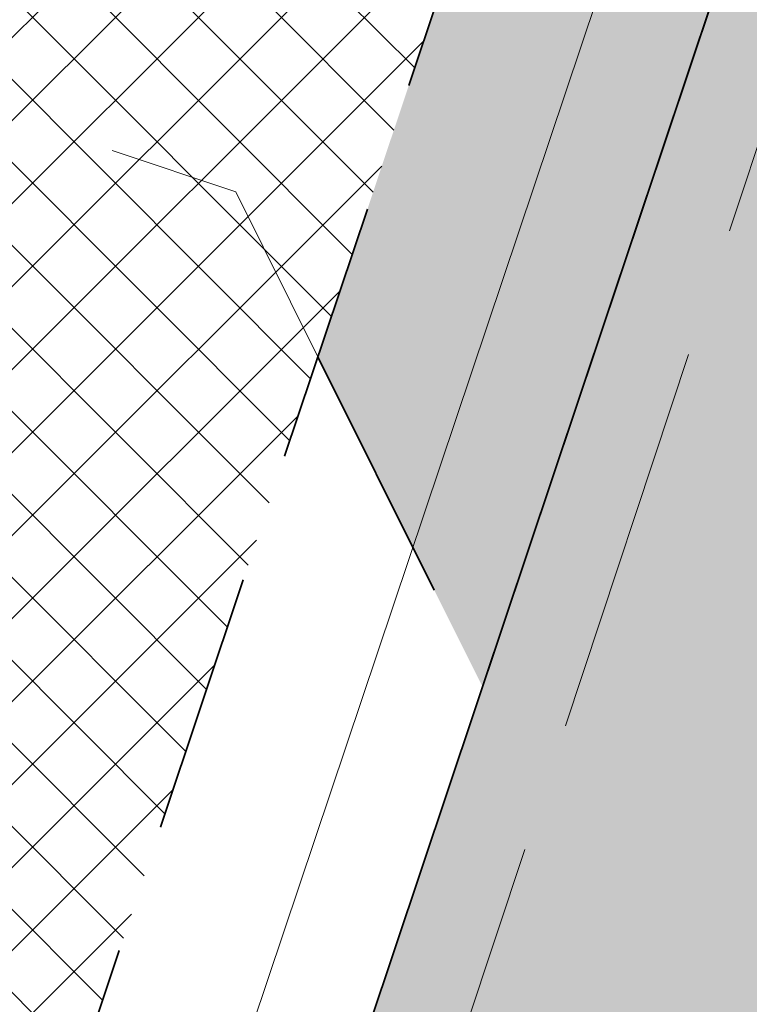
# Model space of a CAD drawing. Header units: metres. Extents: x 6599594 to 6600699, y 5687867 to 5691114.
# Tile 223 of 256: x 6599972.77 to 6599975.57, y 5688937.47 to 5688941.25. Entities that reach past the tile are written whole.
import ezdxf

# ---------------------------------------------------------------- set-up
doc = ezdxf.new("R2010")
doc.units = ezdxf.units.M
doc.header["$MEASUREMENT"] = 0
for name, pattern in [('1', [0]), ('BUG', [1.5, 1, -0.5]), ('L_0_06', [2, 1.5, -0.5])]:
    doc.linetypes.add(name, pattern=pattern)
for name, color, linetype, lineweight in [('_kolor chodnik', 50, '1', 5), ('_kolor jezdnia', 4, '1', 0), ('_kolor pobocze', 211, '1', 5), ('_kolor zjazdy kostka', 7, '1', 5), ('_kolor ścieżka @ 1', 10, '1', 0), ('_kraweznik', 7, 'CONTINUOUS', 35), ('_kraweznik niski', 150, 'CONTINUOUS', 35), ('_linie', 7, 'BUG', 5), ('_obrzeze', 10, 'BUG', 35), ('OT_Komunikacja', 7, 'CONTINUOUS', 0)]:
    doc.layers.add(name, color=color, linetype=linetype, lineweight=lineweight)
pattern_1 = [(45, (0, 0), (-0.1414213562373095, 0.1414213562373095), []), (135, (0, 0), (-0.1414213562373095, -0.1414213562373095), [])]

msp = doc.modelspace()

# ---------------------------------------------------------------- hatches: boundary and pattern name
at = {"layer": '_kolor chodnik'}
h = msp.add_hatch(dxfattribs=at)
h.set_pattern_fill('ANSI37', color=256, scale=1.6)
h.set_pattern_definition(pattern_1)
h.paths.add_polyline_path([(6599849.938171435, 5688542.085872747), (6599852.232147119, 5688548.938742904), (6599853.573135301, 5688548.489851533), (6599853.827082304, 5688549.248475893), (6599851.793849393, 5688549.929093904), (6599849.895278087, 5688548.982823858), (6599847.823506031, 5688542.793750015)])
edge = h.paths.add_edge_path()
edge.add_line((6600018.106075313, 5689087.454911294), (6600022.42781917, 5689091.229234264))
edge.add_line((6600022.42781917, 5689091.229234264), (6600020.233254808, 5689093.742094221))
edge.add_line((6600020.233254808, 5689093.742094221), (6600017.159471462, 5689091.057656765))
edge.add_arc((6600023.275194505, 5689085.385140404), 8.34143334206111, 137.1531558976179, 148.8016577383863)
edge.add_line((6600016.140105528, 5689089.706021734), (6600018.106075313, 5689087.454911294))
h.paths.add_polyline_path([(6600038.501784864, 5689187.59229436), (6600037.906968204, 5689187.700586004), (6600037.638296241, 5689186.224843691), (6600038.240083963, 5689186.115282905)])
h.paths.add_polyline_path([(6600069.098302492, 5689360.276020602), (6600068.321239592, 5689360.413462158), (6600068.064048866, 5689358.936495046), (6600068.836639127, 5689358.799546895)])
h.paths.add_polyline_path([(6600082.393785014, 5689362.950258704), (6600082.941124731, 5689366.103121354), (6600081.481377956, 5689366.361351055), (6600080.923159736, 5689363.210828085)])
h.paths.add_polyline_path([(6600074.022236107, 5689388.065861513), (6600072.983907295, 5689388.249860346), (6600072.723374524, 5689386.772538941), (6600073.760538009, 5689386.588865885)])
h.paths.add_polyline_path([(6600105.602402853, 5689486.45426531), (6600106.738797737, 5689489.760539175), (6600105.28818975, 5689490.281952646), (6600104.132785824, 5689486.965912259)])
h.paths.add_polyline_path([(6600132.519778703, 5689678.737346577), (6600131.636986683, 5689678.922259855), (6600131.330470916, 5689677.453953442), (6600132.212256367, 5689677.269208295)])
h.paths.add_polyline_path([(6600156.649397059, 5689798.7449027), (6600156.48800471, 5689797.95886096), (6600157.450195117, 5689797.757316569), (6600157.615023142, 5689798.542205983)])
h.paths.add_polyline_path([(6600189.055358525, 5689948.643107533), (6600187.902868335, 5689948.884512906), (6600187.600024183, 5689947.417400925), (6600188.748131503, 5689947.176379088)])
edge = h.paths.add_edge_path()
edge.add_line((6600204.459383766, 5690032.969035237), (6600204.153258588, 5690031.227801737))
edge.add_arc((6600202.328347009, 5690027.299936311), 4.331100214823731, 41.853001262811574, 65.08011546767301, ccw=False)
edge.add_arc((6600032.903931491, 5690051.979071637), 174.020003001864, 352.8070218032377, 353.495463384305)
edge.add_arc((6600202.372679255, 5690027.343587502), 5.999999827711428, 55.12102442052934, 69.64815978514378)
edge = h.paths.add_edge_path()
edge.add_line((6600205.046027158, 5690040.265402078), (6600204.972740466, 5690038.483452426))
edge.add_arc((6600203.986269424, 5690044.401803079), 5.999999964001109, 279.4630688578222, 294.9140560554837)
edge.add_line((6600206.513819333, 5690038.960158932), (6600206.607027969, 5690041.030672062))
edge.add_arc((6600203.986269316, 5690044.401803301), 4.270000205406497, 284.3702444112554, 307.86193139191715, ccw=False)
edge = h.paths.add_edge_path()
edge.add_arc((6600203.547470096, 5690044.558759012), 6.446878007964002, 324.43500910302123, 356.20133685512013, ccw=False)
edge.add_arc((6600203.986269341, 5690044.401803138), 6.000000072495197, 323.2169970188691, 357.4193489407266)
h.paths.add_polyline_path([(6600208.910055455, 5690121.713696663), (6600208.146285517, 5690121.748120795), (6600207.125602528, 5690121.794124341), (6600209.971605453, 5690121.665851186)])
edge = h.paths.add_edge_path()
edge.add_line((6600238.769818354, 5690481.648294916), (6600240.338176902, 5690490.87374652))
edge.add_line((6600240.338176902, 5690490.87374652), (6600241.251295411, 5690510.829461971))
edge.add_line((6600241.251295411, 5690510.829461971), (6600239.524022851, 5690510.928942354))
edge.add_line((6600239.524022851, 5690510.928942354), (6600238.633343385, 5690491.167757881))
edge.add_line((6600238.633343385, 5690491.167757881), (6600234.579716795, 5690467.661262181))
edge.add_line((6600234.579716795, 5690467.661262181), (6600234.449796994, 5690464.966873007))
edge.add_arc((6600242.443669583, 5690464.607462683), 8.001948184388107, 177.4256737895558, 268.2543056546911)
edge.add_line((6600242.199903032, 5690456.609228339), (6600242.216657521, 5690457.359274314))
edge.add_line((6600242.216657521, 5690457.359274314), (6600242.305257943, 5690458.836738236))
edge.add_arc((6600242.444504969, 5690464.607952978), 5.772894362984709, 177.0298084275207, 268.6178439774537, ccw=False)
edge.add_line((6600236.679365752, 5690464.907083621), (6600236.951876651, 5690470.95443634))
edge.add_line((6600236.951876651, 5690470.95443634), (6600238.15078669, 5690478.210832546))
edge.add_line((6600238.15078669, 5690478.210832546), (6600238.769818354, 5690481.648294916))
h.paths.add_polyline_path([(6600238.769818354, 5690481.648294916), (6600238.15078669, 5690478.210832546), (6600239.670056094, 5690477.930590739), (6600240.266710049, 5690481.376366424)])
edge = h.paths.add_edge_path()
edge.add_line((6600223.366500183, 5690460.339976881), (6600223.278629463, 5690457.997544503))
edge.add_arc((6600220.967166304, 5690465.656339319), 7.999999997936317, 286.7940807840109, 300.2738222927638)
edge.add_line((6600225.000231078, 5690458.747331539), (6600225.240084, 5690461.623695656))
edge.add_arc((6600221.105749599, 5690465.648640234), 5.76999998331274, 293.06724424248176, 315.7681070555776, ccw=False)
edge = h.paths.add_edge_path()
edge.add_arc((6600220.025145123, 5690444.676291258), 5.770000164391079, 37.996647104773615, 59.94382588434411, ccw=False)
edge.add_line((6600224.572175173, 5690448.22839199), (6600224.817793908, 5690451.081798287))
edge.add_arc((6600220.025145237, 5690444.676291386), 7.999999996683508, 53.19588653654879, 68.15166733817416)
edge.add_line((6600223.00235276, 5690452.101669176), (6600222.91504296, 5690449.670427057))
edge = h.paths.add_edge_path()
edge.add_arc((6600221.105749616, 5690465.648640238), 7.999999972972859, 328.0222308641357, 357.0132597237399)
edge.add_line((6600229.094882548, 5690465.23180147), (6600229.218816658, 5690467.593604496))
edge.add_line((6600229.218816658, 5690467.593604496), (6600228.218919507, 5690467.645774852))
edge.add_line((6600228.218919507, 5690467.645774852), (6600227.891778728, 5690461.411918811))
h.paths.add_polyline_path([(6600200.980142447, 5690012.236744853), (6600202.317278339, 5690011.956662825), (6600202.522293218, 5690012.935421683), (6600201.182321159, 5690013.216097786)])
h.paths.add_polyline_path([(6600196.457878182, 5689983.98337835), (6600195.202332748, 5689984.246370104), (6600194.899091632, 5689982.777335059), (6600196.150355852, 5689982.515240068)])
edge = h.paths.add_edge_path()
edge.add_line((6600112.305909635, 5689517.991018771), (6600112.691041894, 5689519.807934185))
edge.add_line((6600112.691041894, 5689519.807934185), (6600113.245521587, 5689522.423769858))
edge.add_line((6600113.245521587, 5689522.423769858), (6600111.553124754, 5689522.782507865))
edge.add_line((6600111.553124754, 5689522.782507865), (6600107.405864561, 5689503.21722655))
edge.add_line((6600107.405864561, 5689503.21722655), (6600099.494506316, 5689480.361667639))
edge.add_line((6600099.494506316, 5689480.361667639), (6600099.182814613, 5689478.891218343))
edge.add_arc((6600107.008997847, 5689477.232359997), 8.000059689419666, 168.0325629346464, 257.7529108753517)
edge.add_line((6600105.311960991, 5689469.414366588), (6600105.784990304, 5689471.593619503))
edge.add_arc((6600107.008927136, 5689477.232314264), 5.769999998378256, 168.0321375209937, 257.7533362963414, ccw=False)
edge.add_line((6600101.364343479, 5689478.42879883), (6600101.647245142, 5689479.76342708))
edge.add_line((6600101.647245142, 5689479.76342708), (6600104.132785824, 5689486.965912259))
edge.add_line((6600104.132785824, 5689486.965912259), (6600105.28818975, 5689490.281952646))
edge.add_line((6600105.28818975, 5689490.281952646), (6600108.240043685, 5689498.809726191))
edge.add_line((6600108.240043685, 5689498.809726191), (6600112.305909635, 5689517.991018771))
h.paths.add_polyline_path([(6600136.009573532, 5689645.499114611), (6600138.333647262, 5689645.012304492), (6600138.661671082, 5689646.578318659), (6600134.869459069, 5689647.372651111)])
at = {"layer": '_kolor jezdnia'}
h = msp.add_hatch(dxfattribs=at)
h.set_pattern_fill('ANSI37', color=4, scale=3.5)
h.set_pattern_definition([(45, (0, 0), (-0.3093592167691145, 0.3093592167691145), []), (135, (0, 0), (-0.3093592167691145, -0.3093592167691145), [])])
edge = h.paths.add_edge_path()
edge.add_line((6599833.066047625, 5688539.933393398), (6599850.649511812, 5688527.983462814))
edge.add_arc((6599857.337592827, 5688536.653968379), 10.95025544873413, 169.5012687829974, 232.3548431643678, ccw=False)
edge.add_arc((6599858.085851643, 5688536.618142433), 11.69295282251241, 162.2507788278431, 169.9967502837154, ccw=False)
edge.add_line((6599846.949484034, 5688540.182754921), (6599847.823506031, 5688542.793750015))
edge.add_line((6599847.823506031, 5688542.793750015), (6599849.895278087, 5688548.982823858))
edge.add_line((6599849.895278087, 5688548.982823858), (6599852.434748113, 5688556.56906746))
edge.add_line((6599852.434748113, 5688556.56906746), (6599928.48625871, 5688783.760284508))
edge.add_line((6599928.48625871, 5688783.760284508), (6599931.025728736, 5688791.34652811))
edge.add_line((6599931.025728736, 5688791.34652811), (6599996.657773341, 5688987.411326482))
edge.add_line((6599996.657773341, 5688987.411326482), (6599999.197243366, 5688994.997570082))
edge.add_line((6599999.197243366, 5688994.997570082), (6600021.930100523, 5689062.908193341))
edge.add_line((6600021.930100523, 5689062.908193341), (6600017.620224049, 5689067.371531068))
edge.add_line((6600017.620224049, 5689067.371531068), (6600016.714558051, 5689064.654078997))
edge.add_line((6600016.714558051, 5689064.654078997), (6600012.423620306, 5689051.835617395))
edge.add_line((6600012.423620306, 5689051.835617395), (6600009.884150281, 5689044.249373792))
edge.add_line((6600009.884150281, 5689044.249373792), (6599977.53516164, 5688947.612159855))
edge.add_line((6599977.53516164, 5688947.612159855), (6599974.995691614, 5688940.025916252))
edge.add_line((6599974.995691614, 5688940.025916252), (6599942.096912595, 5688841.746295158))
edge.add_line((6599942.096912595, 5688841.746295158), (6599939.557442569, 5688834.160051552))
edge.add_line((6599939.557442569, 5688834.160051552), (6599882.679288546, 5688664.246042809))
edge.add_line((6599882.679288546, 5688664.246042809), (6599880.139818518, 5688656.659799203))
edge.add_line((6599880.139818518, 5688656.659799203), (6599852.46454386, 5688573.984527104))
edge.add_line((6599852.46454386, 5688573.984527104), (6599842.470137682, 5688544.127903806))
edge.add_arc((6599835.706422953, 5688546.652910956), 7.219660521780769, 248.5480913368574, 339.52856074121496, ccw=False)
h.paths.add_polyline_path([(6600044.653202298, 5689172.271628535), (6600046.276244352, 5689181.431901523), (6600047.759199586, 5689189.801539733), (6600051.0603021, 5689208.432603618), (6600052.368792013, 5689215.817578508), (6600054.808584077, 5689229.587499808), (6600056.11707399, 5689236.972474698), (6600057.346666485, 5689243.912161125), (6600058.655146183, 5689251.297078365), (6600058.831439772, 5689252.292060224), (6600060.098987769, 5689259.445963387), (6600060.139929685, 5689259.677035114), (6600061.407468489, 5689266.830886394), (6600072.329030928, 5689328.470998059), (6600073.637511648, 5689335.855921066), (6600077.337304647, 5689356.73715072), (6600078.820259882, 5689365.106788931), (6600081.142794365, 5689378.214921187), (6600082.538516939, 5689386.092227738), (6600095.187867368, 5689457.483787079), (6600091.082877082, 5689465.8405575), (6600089.043088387, 5689454.328211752), (6600087.870641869, 5689447.711051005), (6600087.560133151, 5689445.958573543), (6600086.562151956, 5689440.326076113), (6600082.433200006, 5689417.022719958), (6600080.95024477, 5689408.65308175), (6600077.202698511, 5689387.502337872), (6600075.719743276, 5689379.132699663), (6600073.469199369, 5689366.430874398), (6600071.986244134, 5689358.061236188), (6600069.98686466, 5689346.776955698), (6600068.591142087, 5689338.899649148), (6600065.559290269, 5689321.78820693), (6600064.163567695, 5689313.910900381), (6600059.719426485, 5689288.828650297), (6600058.323703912, 5689280.951343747), (6600057.563846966, 5689276.662793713), (6600056.168124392, 5689268.785487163), (6600054.804920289, 5689261.091711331), (6600053.409197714, 5689253.21440478), (6600053.264817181, 5689252.399536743), (6600051.869094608, 5689244.522230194), (6600051.183555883, 5689240.653124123), (6600049.787833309, 5689232.775817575), (6600046.593849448, 5689214.749319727), (6600045.198126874, 5689206.872013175), (6600044.41754409, 5689202.466488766), (6600042.934588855, 5689194.096850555), (6600036.429952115, 5689157.38538759), (6600034.946996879, 5689149.01574938), (6600030.579776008, 5689124.367629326), (6600027.529365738, 5689107.151445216), (6600024.895072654, 5689094.014582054), (6600030.583685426, 5689094.264316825), (6600032.945013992, 5689106.191885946), (6600043.170247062, 5689163.901990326)])
edge = h.paths.add_edge_path()
edge.add_line((6600111.106812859, 5689535.144351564), (6600111.256844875, 5689535.85214863))
edge.add_line((6600111.256844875, 5689535.85214863), (6600112.915748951, 5689543.678261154))
edge.add_line((6600112.915748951, 5689543.678261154), (6600117.304772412, 5689564.384094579))
edge.add_line((6600117.304772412, 5689564.384094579), (6600119.067357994, 5689572.699339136))
edge.add_line((6600119.067357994, 5689572.699339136), (6600120.087667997, 5689577.512794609))
edge.add_line((6600120.087667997, 5689577.512794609), (6600121.642890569, 5689584.849775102))
edge.add_line((6600121.642890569, 5689584.849775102), (6600128.436769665, 5689616.900852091))
edge.add_line((6600128.436769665, 5689616.900852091), (6600129.991992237, 5689624.237832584))
edge.add_line((6600129.991992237, 5689624.237832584), (6600132.660554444, 5689636.827148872))
edge.add_line((6600132.660554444, 5689636.827148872), (6600133.208838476, 5689639.444704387))
edge.add_line((6600133.208838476, 5689639.444704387), (6600134.848957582, 5689647.274775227))
edge.add_line((6600134.848957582, 5689647.274775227), (6600138.97649476, 5689666.979995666))
edge.add_line((6600138.97649476, 5689666.979995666), (6600140.51410642, 5689674.320687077))
edge.add_line((6600140.51410642, 5689674.320687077), (6600145.209128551, 5689696.735129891))
edge.add_line((6600145.209128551, 5689696.735129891), (6600146.746740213, 5689704.075821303))
edge.add_line((6600146.746740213, 5689704.075821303), (6600151.462308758, 5689726.588354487))
edge.add_line((6600151.462308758, 5689726.588354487), (6600152.999920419, 5689733.929045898))
edge.add_line((6600152.999920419, 5689733.929045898), (6600155.244070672, 5689744.642813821))
edge.add_line((6600155.244070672, 5689744.642813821), (6600156.781682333, 5689751.983505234))
edge.add_line((6600156.781682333, 5689751.983505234), (6600161.635515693, 5689775.156126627))
edge.add_line((6600161.635515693, 5689775.156126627), (6600163.378142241, 5689783.475576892))
edge.add_line((6600163.378142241, 5689783.475576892), (6600163.850769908, 5689785.731942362))
edge.add_line((6600163.850769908, 5689785.731942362), (6600167.028500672, 5689800.902704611))
edge.add_line((6600167.028500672, 5689800.902704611), (6600179.49088801, 5689860.399222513))
edge.add_line((6600179.49088801, 5689860.399222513), (6600181.233514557, 5689868.718672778))
edge.add_line((6600181.233514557, 5689868.718672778), (6600181.84713393, 5689871.648144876))
edge.add_line((6600181.84713393, 5689871.648144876), (6600183.384745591, 5689878.988836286))
edge.add_line((6600183.384745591, 5689878.988836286), (6600184.935818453, 5689886.393792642))
edge.add_line((6600184.935818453, 5689886.393792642), (6600186.575937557, 5689894.223863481))
edge.add_line((6600186.575937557, 5689894.223863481), (6600194.05133812, 5689929.912074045))
edge.add_line((6600194.05133812, 5689929.912074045), (6600195.691457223, 5689937.742144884))
edge.add_line((6600195.691457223, 5689937.742144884), (6600202.915799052, 5689972.231779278))
edge.add_line((6600202.915799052, 5689972.231779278), (6600204.555918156, 5689980.061850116))
edge.add_line((6600204.555918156, 5689980.061850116), (6600206.062781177, 5689987.255744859))
edge.add_line((6600206.062781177, 5689987.255744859), (6600207.702900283, 5689995.085815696))
edge.add_line((6600207.702900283, 5689995.085815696), (6600210.232559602, 5690007.162628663))
edge.add_line((6600210.232559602, 5690007.162628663), (6600211.694938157, 5690014.144150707))
edge.add_arc((6600028.177652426, 5690052.584442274), 187.5000004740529, 348.1696294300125, 357.4195276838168)
edge.add_line((6600215.487522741, 5690044.142720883), (6600208.310270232, 5690026.480446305))
edge.add_arc((6600032.903933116, 5690051.97907145), 177.2500013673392, 348.1696294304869, 351.7289130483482, ccw=False)
edge.add_line((6600206.38894146, 5690015.640182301), (6600205.966941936, 5690013.625519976))
edge.add_line((6600205.966941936, 5690013.625519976), (6600204.326822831, 5690005.795449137))
edge.add_line((6600204.326822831, 5690005.795449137), (6600197.076961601, 5689971.183982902))
edge.add_line((6600197.076961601, 5689971.183982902), (6600195.334335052, 5689962.864532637))
edge.add_line((6600195.334335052, 5689962.864532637), (6600193.44722506, 5689953.855305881))
edge.add_line((6600193.44722506, 5689953.855305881), (6600191.909227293, 5689946.512771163))
edge.add_line((6600191.909227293, 5689946.512771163), (6600185.496844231, 5689915.899498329))
edge.add_line((6600185.496844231, 5689915.899498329), (6600183.856521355, 5689908.068454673))
edge.add_line((6600183.856521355, 5689908.068454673), (6600182.066605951, 5689899.523243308))
edge.add_line((6600182.066605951, 5689899.523243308), (6600180.32407057, 5689891.204228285))
edge.add_line((6600180.32407057, 5689891.204228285), (6600174.320344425, 5689862.541919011))
edge.add_line((6600174.320344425, 5689862.541919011), (6600172.577809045, 5689854.222903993))
edge.add_line((6600172.577809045, 5689854.222903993), (6600163.663810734, 5689811.666703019))
edge.add_line((6600163.663810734, 5689811.666703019), (6600162.023782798, 5689803.837067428))
edge.add_line((6600162.023782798, 5689803.837067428), (6600160.924220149, 5689798.587659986))
edge.add_line((6600160.924220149, 5689798.587659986), (6600159.279208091, 5689790.734229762))
edge.add_line((6600159.279208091, 5689790.734229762), (6600157.107250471, 5689780.365115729))
edge.add_line((6600157.107250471, 5689780.365115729), (6600155.462238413, 5689772.511685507))
edge.add_line((6600155.462238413, 5689772.511685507), (6600153.380318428, 5689762.572418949))
edge.add_line((6600153.380318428, 5689762.572418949), (6600151.735124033, 5689754.718118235))
edge.add_line((6600151.735124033, 5689754.718118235), (6600148.586504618, 5689739.686336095))
edge.add_line((6600148.586504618, 5689739.686336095), (6600146.885007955, 5689731.563243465))
edge.add_line((6600146.885007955, 5689731.563243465), (6600141.75088822, 5689707.052510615))
edge.add_line((6600141.75088822, 5689707.052510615), (6600140.110896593, 5689699.223048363))
edge.add_line((6600140.110896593, 5689699.223048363), (6600133.483561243, 5689667.583574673))
edge.add_line((6600133.483561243, 5689667.583574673), (6600131.860394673, 5689659.834436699))
edge.add_line((6600131.860394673, 5689659.834436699), (6600131.740984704, 5689659.26436315))
edge.add_line((6600131.740984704, 5689659.26436315), (6600130.117814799, 5689651.515209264))
edge.add_line((6600130.117814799, 5689651.515209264), (6600127.27873359, 5689637.961189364))
edge.add_line((6600127.27873359, 5689637.961189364), (6600126.924568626, 5689636.290366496))
edge.add_line((6600126.924568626, 5689636.290366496), (6600125.166244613, 5689627.995226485))
edge.add_line((6600125.166244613, 5689627.995226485), (6600118.009503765, 5689594.232298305))
edge.add_line((6600118.009503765, 5689594.232298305), (6600116.25117975, 5689585.937158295))
edge.add_line((6600116.25117975, 5689585.937158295), (6600113.665314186, 5689573.737975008))
edge.add_line((6600113.665314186, 5689573.737975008), (6600111.898534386, 5689565.402943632))
edge.add_line((6600111.898534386, 5689565.402943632), (6600104.889982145, 5689532.339115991))
edge.add_line((6600104.889982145, 5689532.339115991), (6600103.22663594, 5689524.492047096))
edge.add_line((6600103.22663594, 5689524.492047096), (6600096.623876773, 5689493.342605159))
edge.add_line((6600096.623876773, 5689493.342605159), (6600094.968986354, 5689485.535427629))
edge.add_line((6600094.968986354, 5689485.535427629), (6600094.300101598, 5689482.379870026))
edge.add_line((6600094.300101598, 5689482.379870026), (6600099.182814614, 5689478.891218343))
edge.add_line((6600099.182814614, 5689478.891218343), (6600099.494506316, 5689480.361667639))
edge.add_line((6600099.494506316, 5689480.361667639), (6600111.106812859, 5689535.144351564))
edge = h.paths.add_edge_path()
edge.add_arc((6600239.213891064, 5690851.400367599), 10.00000000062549, -2.8342403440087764, 76.13703556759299, ccw=False)
edge.add_line((6600249.201658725, 5690850.905901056), (6600249.082723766, 5690848.503524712))
edge.add_line((6600249.082723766, 5690848.503524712), (6600247.016487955, 5690806.767468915))
edge.add_line((6600247.016487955, 5690806.767468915), (6600246.092398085, 5690789.152178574))
edge.add_line((6600246.092398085, 5690789.152178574), (6600233.768116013, 5690572.015170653))
edge.add_line((6600233.768116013, 5690572.015170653), (6600228.959056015, 5690465.296202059))
edge.add_line((6600228.959056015, 5690465.296202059), (6600234.588724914, 5690465.017134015))
edge.add_line((6600234.588724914, 5690465.017134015), (6600239.262540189, 5690571.767576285))
edge.add_line((6600239.262540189, 5690571.767576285), (6600252.50503885, 5690806.400146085))
edge.add_line((6600252.50503885, 5690806.400146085), (6600254.569211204, 5690848.094521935))
edge.add_arc((6600262.559425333, 5690847.6989487), 7.999999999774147, 76.13703557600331, 177.1657596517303, ccw=False)
edge.add_line((6600264.476229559, 5690855.465921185), (6600241.609896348, 5690861.109083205))
edge = h.paths.add_edge_path()
edge.add_line((6600250.031475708, 5690451.625307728), (6600250.231741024, 5690455.772579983))
edge.add_line((6600250.231741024, 5690455.772579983), (6600246.257763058, 5690456.417303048))
edge.add_line((6600246.257763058, 5690456.417303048), (6600242.171761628, 5690456.61060902))
edge.add_arc((6600242.563100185, 5690464.586983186), 7.985968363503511, 176.9123644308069, 267.1911945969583, ccw=False)
edge.add_line((6600234.588724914, 5690465.017134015), (6600228.959056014, 5690465.296202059))
edge.add_arc((6600220.965133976, 5690465.657286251), 8.002072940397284, 267.8289300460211, 357.413716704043, ccw=False)
edge.add_line((6600220.661989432, 5690457.660957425), (6600212.406915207, 5690458.119572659))
edge.add_line((6600212.406915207, 5690458.119572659), (6600208.431872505, 5690457.817501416))
edge.add_line((6600208.431872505, 5690457.817501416), (6600208.233912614, 5690454.548331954))
edge.add_line((6600208.233912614, 5690454.548331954), (6600212.129565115, 5690453.127270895))
edge.add_line((6600212.129565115, 5690453.127270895), (6600218.640548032, 5690452.76554962))
edge.add_line((6600218.640548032, 5690452.76554962), (6600216.486747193, 5690452.885205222))
edge.add_line((6600216.486747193, 5690452.885205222), (6600220.468905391, 5690452.663974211))
edge.add_arc((6600220.025145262, 5690444.676291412), 7.99999997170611, -0.3386579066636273, 86.8201700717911, ccw=False)
edge.add_line((6600228.025005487, 5690444.629006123), (6600227.803602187, 5690439.649256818))
edge.add_line((6600227.803602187, 5690439.649256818), (6600226.885525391, 5690435.936828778))
edge.add_line((6600226.885525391, 5690435.936828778), (6600225.534849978, 5690405.967249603))
edge.add_line((6600225.534849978, 5690405.967249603), (6600226.115199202, 5690402.187514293))
edge.add_line((6600226.115199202, 5690402.187514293), (6600213.445139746, 5690121.008786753))
edge.add_line((6600213.445139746, 5690121.008786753), (6600213.352800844, 5690118.960058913))
edge.add_line((6600213.352800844, 5690118.960058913), (6600209.980184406, 5690044.131649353))
edge.add_arc((6600203.98626942, 5690044.401803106), 5.999999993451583, 257.4162346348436, 357.41934921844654, ccw=False)
edge.add_line((6600202.679069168, 5690038.545931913), (6600201.589735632, 5690033.666039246))
edge.add_line((6600201.589735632, 5690033.666039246), (6600203.67987942, 5690033.199458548))
edge.add_arc((6600202.372679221, 5690027.343587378), 5.999999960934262, -8.27108729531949, 77.41623506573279, ccw=False)
edge.add_line((6600208.310270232, 5690026.480446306), (6600215.487522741, 5690044.142720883))
edge.add_line((6600215.487522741, 5690044.142720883), (6600216.199687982, 5690059.9446614))
edge.add_line((6600216.199687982, 5690059.9446614), (6600216.537356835, 5690067.437056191))
edge.add_line((6600216.537356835, 5690067.437056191), (6600223.893528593, 5690230.66011469))
edge.add_line((6600223.893528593, 5690230.66011469), (6600224.231197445, 5690238.152509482))
edge.add_line((6600224.231197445, 5690238.152509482), (6600233.507835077, 5690443.987992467))
edge.add_arc((6600241.499722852, 5690443.627812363), 7.999999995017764, 87.29208981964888, 177.4195277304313, ccw=False)
edge.add_line((6600241.877677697, 5690451.618879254), (6600246.021541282, 5690451.422886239))
edge.add_line((6600246.021541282, 5690451.422886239), (6600246.427694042, 5690451.44338883))
edge.add_line((6600246.427694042, 5690451.44338883), (6600246.79397003, 5690451.461878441))
edge.add_line((6600246.79397003, 5690451.461878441), (6600250.031475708, 5690451.625307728))
edge = h.paths.add_edge_path()
edge.add_line((6600007.33756506, 5689086.20374581), (6600006.980466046, 5689080.740822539))
edge.add_line((6600006.980466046, 5689080.740822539), (6600007.229745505, 5689080.720859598))
edge.add_line((6600007.229745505, 5689080.720859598), (6600008.093335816, 5689080.601653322))
edge.add_line((6600008.093335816, 5689080.601653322), (6600008.702681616, 5689080.53831051))
edge.add_arc((6600008.140193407, 5689070.554142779), 9.999999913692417, -18.557800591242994, 86.77547804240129, ccw=False)
edge.add_line((6600017.620224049, 5689067.371531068), (6600021.930100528, 5689062.908193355))
edge.add_arc((6599734.83819726, 5689159.011261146), 302.7499967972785, 341.4922000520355, 343.8640860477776)
edge.add_arc((6600034.895369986, 5689072.315877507), 9.581213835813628, 98.63328270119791, 164.5273290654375, ccw=False)
edge.add_line((6600033.457137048, 5689081.788529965), (6600033.832640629, 5689081.798737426))
edge.add_line((6600033.832640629, 5689081.798737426), (6600034.422462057, 5689082.05700874))
edge.add_line((6600034.422462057, 5689082.05700874), (6600036.833623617, 5689082.139040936))
edge.add_line((6600036.833623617, 5689082.139040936), (6600036.730225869, 5689087.148851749))
edge.add_line((6600036.730225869, 5689087.148851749), (6600036.579860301, 5689087.134303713))
edge.add_arc((6600036.479565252, 5689093.136286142), 6.002820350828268, 169.1687651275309, 270.9573417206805, ccw=False)
edge.add_line((6600030.583685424, 5689094.264316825), (6600024.895072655, 5689094.014582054))
edge.add_arc((6600015.200558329, 5689096.162123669), 9.929528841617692, 271.0943432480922, 347.5094668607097, ccw=False)
edge.add_arc((6600014.909438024, 5689089.646776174), 3.446070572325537, 264.4236009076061, 278.0194998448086, ccw=False)
edge.add_line((6600014.574573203, 5689086.217014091), (6600014.299554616, 5689086.232508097))
edge.add_line((6600014.299554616, 5689086.232508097), (6600010.474232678, 5689086.448019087))
edge.add_line((6600010.474232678, 5689086.448019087), (6600007.33756506, 5689086.20374581))
edge = h.paths.add_edge_path()
edge.add_line((6600105.490725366, 5689463.953528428), (6600106.927559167, 5689464.047234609))
edge.add_line((6600106.927559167, 5689464.047234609), (6600107.835, 5689468.66))
edge.add_line((6600107.835, 5689468.66), (6600105.311960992, 5689469.414366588))
edge.add_arc((6600107.008997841, 5689477.232359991), 8.000059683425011, 168.0325628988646, 257.75291091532, ccw=False)
edge.add_line((6600099.182814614, 5689478.891218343), (6600094.300101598, 5689482.379870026))
edge.add_arc((6600586.245114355, 5689378.104238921), 502.8750369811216, 168.032376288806, 169.9522165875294)
edge.add_line((6600091.082877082, 5689465.8405575), (6600095.187867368, 5689457.483787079))
edge.add_arc((6600103.065173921, 5689456.088064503), 8.000000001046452, 77.7533362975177, 169.9524553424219, ccw=False)
edge.add_line((6600104.762140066, 5689463.906012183), (6600105.490725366, 5689463.953528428))
at = {"layer": '_kolor pobocze'}
h = msp.add_hatch(dxfattribs=at)
h.set_pattern_fill('ANSI37', color=256, scale=1.6)
h.set_pattern_definition(pattern_1)
edge = h.paths.add_edge_path()
edge.add_line((6600035.926965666, 5689101.569442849), (6600036.046865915, 5689102.311543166))
edge.add_arc((6600058.171848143, 5689233.778275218), 133.3154772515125, 259.4578941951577, 260.4470163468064, ccw=False)
edge.add_line((6600033.780707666, 5689102.713067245), (6600032.142559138, 5689101.847662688))
edge.add_arc((6599734.838175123, 5689159.011266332), 302.7500195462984, 347.6801154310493, 349.11639019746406, ccw=False)
edge.add_arc((6600036.478170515, 5689093.133441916), 6.000000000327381, 167.68011541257, 271.5571101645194)
edge.add_line((6600036.64121064, 5689087.1356575), (6600036.730491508, 5689087.137804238))
edge.add_line((6600036.730491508, 5689087.137804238), (6600036.712463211, 5689087.887583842))
edge.add_line((6600036.712463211, 5689087.887583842), (6600036.559840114, 5689087.884077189))
edge.add_arc((6600036.482532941, 5689093.14290691), 5.259397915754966, 170.6455005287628, 270.8422131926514, ccw=False)
edge.add_arc((6600545.796425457, 5688991.216220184), 524.6691769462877, 167.9170060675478, 168.7028219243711, ccw=False)
edge.add_line((6600032.751078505, 5689101.044345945), (6600034.011432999, 5689101.917298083))
edge.add_line((6600034.011432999, 5689101.917298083), (6600035.926965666, 5689101.569442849))
edge = h.paths.add_edge_path()
edge.add_line((6600002.828843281, 5688994.032881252), (6600003.066918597, 5688994.74409159))
edge.add_line((6600003.066918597, 5688994.74409159), (6600001.227880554, 5688995.359703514))
edge.add_line((6600001.227880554, 5688995.359703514), (6600000.55876659, 5688996.702196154))
edge.add_line((6600000.55876659, 5688996.702196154), (6600022.641310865, 5689062.67011804))
edge.add_arc((6599734.838193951, 5689159.011262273), 303.5000002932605, 341.4922000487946, 343.8640860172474)
edge.add_arc((6600035.267451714, 5689072.092773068), 9.250000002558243, 91.55711016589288, 163.8640860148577, ccw=False)
edge.add_line((6600035.016098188, 5689081.339357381), (6600036.868703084, 5689081.389717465))
edge.add_line((6600036.868703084, 5689081.389717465), (6600036.850674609, 5689082.139504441))
edge.add_line((6600036.850674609, 5689082.139504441), (6600034.99571817, 5689082.089080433))
edge.add_arc((6600035.267451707, 5689072.092773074), 9.999999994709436, 91.55711014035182, 163.8640860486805)
edge.add_arc((6599734.838192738, 5689159.011262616), 302.7500015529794, 341.4922000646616, 343.8640860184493, ccw=False)
edge.add_line((6600021.930100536, 5689062.908193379), (6599999.748942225, 5688996.645678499))
edge.add_line((6599999.748942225, 5688996.645678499), (6600000.695212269, 5688994.747107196))
edge.add_line((6600000.695212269, 5688994.747107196), (6600002.828843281, 5688994.032881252))
h.paths.add_polyline_path([(6599971.7492186, 5688907.297112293), (6599971.084233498, 5688908.631320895), (6599997.822068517, 5688988.526766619), (6599999.164561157, 5688989.195880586), (6600001.003599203, 5688988.580268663), (6600001.241674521, 5688989.291479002), (6599999.108043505, 5688990.005704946), (6599997.209472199, 5688989.059434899), (6599970.270280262, 5688908.583087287), (6599971.216550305, 5688906.684515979), (6599973.350181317, 5688905.970290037), (6599973.588256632, 5688906.681500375)])
h.paths.add_polyline_path([(6599932.504667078, 5688790.060553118), (6599931.835553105, 5688791.403045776), (6599968.343406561, 5688900.4641754), (6599969.685899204, 5688901.133289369), (6599971.524937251, 5688900.517677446), (6599971.763012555, 5688901.228887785), (6599969.629381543, 5688901.94311373), (6599967.730810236, 5688900.996843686), (6599931.025728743, 5688791.34652811), (6599931.971998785, 5688789.447956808), (6599934.105629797, 5688788.73373086), (6599934.343705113, 5688789.4449412)])
at = {"layer": '_kolor zjazdy kostka'}
h = msp.add_hatch(dxfattribs=at)
h.set_pattern_fill('ANSI37', color=256, scale=1.6)
h.set_pattern_definition(pattern_1)
h.paths.add_polyline_path([(6600244.137440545, 5690813.934732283), (6600242.369522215, 5690814.022127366), (6600242.097568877, 5690808.528921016), (6600243.865482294, 5690808.441426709)])
h.paths.add_polyline_path([(6600247.012128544, 5690806.679412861), (6600247.442736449, 5690815.377295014), (6600247.393289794, 5690814.378518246), (6600247.113277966, 5690808.722537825)])
h.paths.add_polyline_path([(6600242.297085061, 5690788.088808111), (6600240.958726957, 5690788.155683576), (6600240.648818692, 5690782.664569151), (6600241.987258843, 5690782.599147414)])
h.paths.add_polyline_path([(6600245.558275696, 5690780.919298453), (6600246.037231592, 5690789.405686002), (6600244.985820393, 5690788.453468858), (6600244.612601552, 5690781.981345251)])
h.paths.add_polyline_path([(6600241.348405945, 5690723.711515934), (6600242.272017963, 5690722.691689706), (6600242.749709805, 5690731.155680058), (6600241.698138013, 5690730.203317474), (6600241.472690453, 5690726.27550499)])
h.paths.add_polyline_path([(6600225.772794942, 5690394.589141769), (6600224.731429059, 5690393.637598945), (6600224.461246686, 5690387.644646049), (6600225.412923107, 5690386.603142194)])
h.paths.add_polyline_path([(6600223.012390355, 5690333.280720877), (6600223.372595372, 5690341.272607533), (6600222.32835346, 5690340.318436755), (6600222.058239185, 5690334.324941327)])
h.paths.add_polyline_path([(6600215.496388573, 5690166.390602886), (6600215.856593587, 5690174.382489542), (6600214.812834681, 5690173.428760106), (6600214.542018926, 5690167.435062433)])
h.paths.add_polyline_path([(6600212.446537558, 5690121.053392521), (6600213.399499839, 5690120.010473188), (6600213.788744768, 5690128.503024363), (6600212.745135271, 5690127.54943145)])
h.paths.add_polyline_path([(6600209.977420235, 5690121.665589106), (6600210.225142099, 5690127.162117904), (6600207.346107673, 5690127.291879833), (6600207.119593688, 5690121.794395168)])
h.paths.add_polyline_path([(6600207.950178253, 5690070.725854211), (6600204.880846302, 5690070.828947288), (6600204.643784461, 5690065.333808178), (6600207.702521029, 5690065.204598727)])
h.paths.add_polyline_path([(6600200.981479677, 5690012.236464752), (6600199.969248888, 5690007.339980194), (6600201.282587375, 5690007.064882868), (6600202.31726072, 5690011.956666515)])
h.paths.add_polyline_path([(6600193.613960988, 5689970.406358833), (6600192.398010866, 5689970.660657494), (6600191.286205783, 5689965.274578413), (6600192.486379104, 5689965.023185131)])
h.paths.add_polyline_path([(6600189.061271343, 5689948.671423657), (6600189.98413328, 5689953.050774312), (6600188.818902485, 5689953.32186217), (6600187.908781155, 5689948.91282903)])
h.paths.add_polyline_path([(6600180.976201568, 5689915.317449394), (6600179.952861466, 5689910.421322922), (6600181.008474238, 5689910.200199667), (6600182.033843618, 5689915.09540201)])
h.paths.add_polyline_path([(6600176.508279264, 5689893.538690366), (6600177.476023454, 5689893.335973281), (6600178.603605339, 5689898.719146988), (6600177.636002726, 5689898.922290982)])
h.paths.add_polyline_path([(6600179.28182965, 5689859.401159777), (6600180.522246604, 5689860.211927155), (6600181.057490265, 5689860.561775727), (6600183.598022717, 5689860.029600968), (6600184.726606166, 5689865.412570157), (6600182.186324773, 5689865.943033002), (6600181.604764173, 5689866.832779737), (6600181.024456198, 5689867.720610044)])
h.paths.add_polyline_path([(6600160.200810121, 5689810.862606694), (6600159.232772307, 5689811.065842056), (6600158.207991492, 5689806.171529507), (6600159.175735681, 5689805.968812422)])
h.paths.add_polyline_path([(6600156.49391753, 5689797.987177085), (6600155.463416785, 5689793.068691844), (6600156.431160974, 5689792.865974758), (6600157.461419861, 5689797.784520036)])
edge = h.paths.add_edge_path()
edge.add_arc((6600173.111981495, 5689800.679690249), 5.999999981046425, 204.673115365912, 239.5411154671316, ccw=False)
edge.add_arc((6600173.162096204, 5689800.685330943), 6.047914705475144, 168.3203586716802, 204.5234866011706, ccw=False)
edge.add_line((6600167.239404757, 5689801.9096668), (6600163.651667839, 5689784.781499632))
edge.add_arc((6600169.524220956, 5689783.551410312), 5.999999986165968, 139.2146049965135, 168.1696294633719, ccw=False)
edge.add_arc((6600169.524220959, 5689783.551410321), 5.999999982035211, 96.80962310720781, 139.2146050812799, ccw=False)
edge.add_line((6600168.812796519, 5689789.509083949), (6600170.070461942, 5689795.507731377))
h.paths.add_polyline_path([(6600163.526364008, 5689776.866746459), (6600166.051243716, 5689776.337874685), (6600167.179826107, 5689781.720838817), (6600164.653945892, 5689782.249920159), (6600163.941148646, 5689783.340449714), (6600163.493329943, 5689784.025580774), (6600161.750703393, 5689775.706130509), (6600162.438017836, 5689776.155376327)])
h.paths.add_polyline_path([(6600152.614191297, 5689774.643430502), (6600153.639138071, 5689779.536616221), (6600152.646757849, 5689779.744928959), (6600151.646447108, 5689774.846147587)])
h.paths.add_polyline_path([(6600150.121074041, 5689767.466820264), (6600148.177624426, 5689758.16795459), (6600149.115997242, 5689757.971390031), (6600151.066362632, 5689767.268392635)])
h.paths.add_polyline_path([(6600142.970741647, 5689739.332500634), (6600141.888449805, 5689734.142420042), (6600144.036614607, 5689733.695518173), (6600145.123068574, 5689738.882330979)])
h.paths.add_polyline_path([(6600136.256357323, 5689701.052153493), (6600137.154085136, 5689700.864096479), (6600138.287960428, 5689706.274871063), (6600137.386492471, 5689706.464182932)])
h.paths.add_polyline_path([(6600130.081494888, 5689667.099389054), (6600129.212847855, 5689667.281639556), (6600128.083282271, 5689661.898895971), (6600128.953953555, 5689661.716447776)])
h.paths.add_polyline_path([(6600128.397394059, 5689659.030340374), (6600127.554144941, 5689659.207226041), (6600126.49340855, 5689653.810049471), (6600127.269860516, 5689653.647397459)])
h.paths.add_polyline_path([(6600134.990411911, 5689640.633636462), (6600137.30714639, 5689640.148363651), (6600138.339560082, 5689645.040620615), (6600136.015486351, 5689645.500958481), (6600135.435178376, 5689646.388788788), (6600134.8548704, 5689647.276619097), (6600133.214751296, 5689639.446548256), (6600134.102581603, 5689640.026856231)])
h.paths.add_polyline_path([(6600122.164164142, 5689634.294831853), (6600121.024067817, 5689628.914244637), (6600122.015114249, 5689628.705875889), (6600123.155614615, 5689634.086346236)])
h.paths.add_polyline_path([(6600114.54207576, 5689593.450769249), (6600113.493359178, 5689593.398339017), (6600112.364315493, 5689588.045694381), (6600113.29076438, 5689587.54753241)])
h.paths.add_polyline_path([(6600110.194543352, 5689572.941097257), (6600109.20781945, 5689573.148880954), (6600108.067717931, 5689567.768269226), (6600109.05014319, 5689567.535215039)])
h.paths.add_polyline_path([(6600119.083213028, 5689565.540446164), (6600119.089125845, 5689565.542290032), (6600121.462438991, 5689565.065690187), (6600122.598093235, 5689570.447168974), (6600120.229622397, 5689570.949214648), (6600119.651446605, 5689571.8119627), (6600119.073270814, 5689572.727655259), (6600117.310757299, 5689564.412754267)])
h.paths.add_polyline_path([(6600101.698666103, 5689532.937884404), (6600100.730666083, 5689533.141679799), (6600099.694214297, 5689528.250234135), (6600100.669121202, 5689528.045267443)])
h.paths.add_polyline_path([(6600094.064021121, 5689496.827028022), (6600093.080194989, 5689497.033910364), (6600092.036590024, 5689492.143967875), (6600093.038865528, 5689491.933250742)])
h.paths.add_polyline_path([(6600083.709836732, 5689453.74980843), (6600082.738586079, 5689448.336231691), (6600084.647281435, 5689448.027407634), (6600085.606840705, 5689453.416583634)])
h.paths.add_polyline_path([(6600084.434394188, 5689446.82589514), (6600083.348896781, 5689447.018140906), (6600082.567374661, 5689442.58660872), (6600083.649300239, 5689442.394910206)])
h.paths.add_polyline_path([(6600078.04194071, 5689410.721110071), (6600078.996952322, 5689416.137564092), (6600078.054833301, 5689416.304853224), (6600077.111232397, 5689410.886043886)])
h.paths.add_polyline_path([(6600072.911565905, 5689386.768652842), (6600071.960466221, 5689381.312635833), (6600072.800073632, 5689381.16322159), (6600073.766450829, 5689386.590709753)])
h.paths.add_polyline_path([(6600082.887400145, 5689379.432062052), (6600085.278102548, 5689379.03494316), (6600086.160383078, 5689383.956496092), (6600083.759726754, 5689384.355378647), (6600083.152078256, 5689385.224725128), (6600082.544429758, 5689386.094071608), (6600081.148707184, 5689378.216765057), (6600082.018053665, 5689378.824413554)])
h.paths.add_polyline_path([(6600080.731401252, 5689363.247695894), (6600080.041469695, 5689363.369939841), (6600079.433821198, 5689364.239286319), (6600078.8261727, 5689365.1086328), (6600077.343217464, 5689356.73899459), (6600078.212563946, 5689357.346643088), (6600079.081910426, 5689357.954291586), (6600081.429189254, 5689357.564866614), (6600082.388748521, 5689362.980514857)])
h.paths.add_polyline_path([(6600069.104215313, 5689360.304336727), (6600070.063917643, 5689365.720487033), (6600069.2708267, 5689365.861009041), (6600068.327152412, 5689360.441778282)])
h.paths.add_polyline_path([(6600066.550616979, 5689345.891799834), (6600065.546169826, 5689346.069805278), (6600064.677796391, 5689341.145792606), (6600065.678290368, 5689340.968483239)])
h.paths.add_polyline_path([(6600061.138656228, 5689321.077501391), (6600060.270282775, 5689316.15348863), (6600061.250715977, 5689315.979734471), (6600062.127590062, 5689320.902245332)])
h.paths.add_polyline_path([(6600055.325252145, 5689288.11325564), (6600054.456878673, 5689283.189242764), (6600055.410852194, 5689283.020177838), (6600056.283178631, 5689287.917022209)])
h.paths.add_polyline_path([(6600048.045675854, 5689182.819289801), (6600050.371939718, 5689182.407116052), (6600051.31444535, 5689187.67761207), (6600048.980409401, 5689188.064690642), (6600048.372760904, 5689188.934037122), (6600047.765112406, 5689189.803383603), (6600046.306982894, 5689181.603992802), (6600046.972918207, 5689182.069462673)])
h.paths.add_polyline_path([(6600040.943690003, 5689201.374141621), (6600039.339175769, 5689201.66987967), (6600038.429882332, 5689196.244216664), (6600039.984130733, 5689195.958493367)])
h.paths.add_polyline_path([(6600032.993704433, 5689156.473759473), (6600032.278185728, 5689156.600537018), (6600031.299242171, 5689151.188930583), (6600032.034145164, 5689151.058111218)])
h.paths.add_polyline_path([(6600026.309179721, 5689123.603833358), (6600025.417362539, 5689118.683970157), (6600026.271201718, 5689118.532684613), (6600027.143528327, 5689123.456001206)])
h.paths.add_polyline_path([(6600013.302986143, 5689054.462576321), (6600015.842456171, 5689062.048819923), (6600014.576741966, 5689061.417973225), (6600012.672139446, 5689055.728290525)])
h.paths.add_polyline_path([(6599974.547216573, 5688938.686171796), (6599977.086686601, 5688946.272415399), (6599975.820972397, 5688945.641568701), (6599973.916369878, 5688939.951886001)])
h.paths.add_polyline_path([(6599942.102825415, 5688841.748139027), (6599940.837111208, 5688841.117292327), (6599938.932508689, 5688835.427609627), (6599939.563355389, 5688834.161895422)])
h.paths.add_polyline_path([(6599882.685201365, 5688664.247886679), (6599881.419487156, 5688663.617039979), (6599879.514884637, 5688657.927357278), (6599880.145731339, 5688656.661643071)])
h.paths.add_polyline_path([(6599851.799762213, 5688549.930937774), (6599853.832995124, 5688549.250319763), (6599855.42016389, 5688553.991722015), (6599853.386930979, 5688554.672340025), (6599852.913795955, 5688555.621625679), (6599852.440660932, 5688556.570911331), (6599849.901190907, 5688548.984667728)])
h.paths.add_polyline_path([(6600233.581687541, 5690586.458647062), (6600234.520016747, 5690585.337735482), (6600234.976631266, 5690593.428266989), (6600233.922640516, 5690592.499827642)])
h.paths.add_polyline_path([(6600231.72837122, 5690526.750719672), (6600230.676277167, 5690525.793817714), (6600230.420013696, 5690519.782861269), (6600231.363586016, 5690518.655686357)])
h.paths.add_polyline_path([(6600237.577122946, 5690639.505119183), (6600236.516490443, 5690638.540451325), (6600236.176926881, 5690632.541599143), (6600237.1204992, 5690631.41442423)])
h.paths.add_polyline_path([(6600238.927801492, 5690681.139540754), (6600239.8637879, 5690680.021427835), (6600240.320411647, 5690688.112122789), (6600239.268317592, 5690687.155220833)])
h.paths.add_polyline_path([(6600218.12228406, 5690224.814875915), (6600217.079933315, 5690223.86243318), (6600216.809648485, 5690217.865326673), (6600217.762143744, 5690216.822918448)])
h.paths.add_polyline_path([(6600219.363739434, 5690274.535639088), (6600220.31588625, 5690273.493612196), (6600220.675810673, 5690281.480778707), (6600219.633750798, 5690280.528598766)])
h.paths.add_polyline_path([(6600168.759867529, 5689856.554734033), (6600169.729143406, 5689856.3516961), (6600170.857343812, 5689861.737822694), (6600169.889741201, 5689861.940966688)])
h.paths.add_polyline_path([(6600168.841833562, 5689852.115601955), (6600167.871405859, 5689852.319339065), (6600166.844894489, 5689847.425845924), (6600167.816759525, 5689847.221809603)])
at = {"layer": '_kolor ścieżka @ 1'}
h = msp.add_hatch(dxfattribs=at)
h.set_pattern_fill('ANSI37', color=10, scale=1.8)
h.set_pattern_definition([(45, (0, 0), (-0.1590990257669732, 0.1590990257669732), []), (135, (0, 0), (-0.1590990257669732, -0.1590990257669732), [])])
edge = h.paths.add_edge_path()
edge.add_line((6599877.145262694, 5688659.244027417), (6599854.614951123, 5688591.938475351))
edge.add_line((6599854.614951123, 5688591.938475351), (6599854.214414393, 5688589.387325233))
edge.add_line((6599854.214414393, 5688589.387325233), (6599839.435327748, 5688545.233719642))
edge.add_arc((6599834.523035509, 5688547.748213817), 5.518450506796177, 246.51508714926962, 332.8930934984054, ccw=False)
edge.add_line((6599832.323891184, 5688542.686883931), (6599836.925902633, 5688539.594394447))
edge.add_arc((6599835.881373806, 5688546.52869976), 7.012533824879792, 278.5661808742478, 339.9794081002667)
edge.add_line((6599842.470137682, 5688544.127903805), (6599857.359687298, 5688588.607952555))
edge.add_line((6599857.359687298, 5688588.607952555), (6599857.303782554, 5688591.591210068))
edge.add_line((6599857.303782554, 5688591.591210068), (6599879.508971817, 5688657.925513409))
edge.add_line((6599879.508971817, 5688657.925513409), (6599879.193548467, 5688658.558370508))
edge.add_line((6599879.193548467, 5688658.558370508), (6599877.145262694, 5688659.244027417))
h.paths.add_polyline_path([(6599879.193548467, 5688658.558370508), (6599879.508971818, 5688657.925513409), (6599881.413574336, 5688663.615196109), (6599880.780717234, 5688663.299772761), (6599878.732431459, 5688663.985429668), (6599877.145262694, 5688659.244027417)])
h.paths.add_polyline_path([(6599938.92659587, 5688835.425765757), (6599938.611172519, 5688836.058622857), (6599936.562886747, 5688836.744279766), (6599878.732431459, 5688663.985429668), (6599880.780717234, 5688663.299772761), (6599881.413574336, 5688663.615196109)])
h.paths.add_polyline_path([(6599974.364844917, 5688941.291630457), (6599974.049421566, 5688941.924487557), (6599972.001135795, 5688942.610144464), (6599936.562886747, 5688836.744279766), (6599938.611172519, 5688836.058622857), (6599938.92659587, 5688835.425765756)])
h.paths.add_polyline_path([(6599974.049421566, 5688941.924487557), (6599974.364844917, 5688941.291630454), (6600009.253303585, 5689045.515087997), (6600008.937880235, 5689046.147945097), (6600006.889594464, 5689046.833602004), (6599972.001135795, 5688942.610144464)])
h.paths.add_polyline_path([(6600008.937880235, 5689046.147945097), (6600009.253303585, 5689045.515087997), (6600011.157906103, 5689051.204770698), (6600010.525049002, 5689050.889347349), (6600008.476763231, 5689051.575004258), (6600006.889594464, 5689046.833602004)])
edge = h.paths.add_edge_path()
edge.add_arc((6599858.085851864, 5688536.618142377), 11.69295304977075, 162.2507788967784, 169.9967501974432)
edge.add_line((6599846.570656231, 5688538.649255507), (6599849.824991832, 5688528.706403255))
edge.add_line((6599849.824991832, 5688528.706403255), (6599853.13552, 5688528.731057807))
edge.add_line((6599853.13552, 5688528.731057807), (6599849.868997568, 5688538.728963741))
edge.add_line((6599849.868997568, 5688538.728963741), (6599850.886451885, 5688541.768438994))
edge.add_line((6599850.886451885, 5688541.768438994), (6599849.938171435, 5688542.085872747))
edge.add_line((6599849.938171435, 5688542.085872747), (6599847.823506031, 5688542.793750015))
edge.add_line((6599847.823506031, 5688542.793750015), (6599846.949484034, 5688540.182754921))
edge = h.paths.add_edge_path()
edge.add_arc((6600008.743460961, 5689068.123037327), 7.659999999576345, 341.4922000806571, 372.1491631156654)
edge.add_line((6600016.231900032, 5689069.735141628), (6600014.371922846, 5689078.374983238))
edge.add_arc((6600008.140193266, 5689070.554142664), 10.00000004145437, 51.45178747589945, 78.26461791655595)
edge.add_line((6600010.174112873, 5689080.345116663), (6600010.018184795, 5689077.57739322))
edge.add_arc((6600009.814745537, 5689075.098871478), 2.486856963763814, 14.594442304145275, 85.30763078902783, ccw=False)
edge.add_line((6600012.221360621, 5689075.725498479), (6600013.747330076, 5689068.63716722))
edge.add_line((6600013.747330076, 5689068.63716722), (6600013.596857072, 5689066.921144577))
edge.add_line((6600013.596857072, 5689066.921144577), (6600008.476763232, 5689051.575004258))
edge.add_line((6600008.476763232, 5689051.575004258), (6600010.525049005, 5689050.889347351))
edge.add_line((6600010.525049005, 5689050.889347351), (6600011.157906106, 5689051.204770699))
edge.add_line((6600011.157906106, 5689051.204770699), (6600016.007289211, 5689065.69149478))

# ---------------------------------------------------------------- linework, layer by layer
at = {"layer": '_kraweznik'}
msp.add_line((6600016.714558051, 5689064.654078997), (6599842.470137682, 5688544.127903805), dxfattribs=at)
at = {"layer": '_kraweznik niski'}
msp.add_line((6599977.086686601, 5688946.272415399), (6599974.547216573, 5688938.686171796), dxfattribs=at)
at = {"layer": '_linie'}
for p, q in [((6599971.70438563, 5688941.219610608), (6599973.600946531, 5688940.5847431)), ((6599973.600946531, 5688940.5847431), (6599973.916369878, 5688939.951886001))]:
    msp.add_line(p, q, dxfattribs=at)
at = {"layer": '_obrzeze'}
for p, q in [((6600016.007289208, 5689065.691494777), (6599857.303782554, 5688591.591210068)), ((6599973.916369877, 5688939.951886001), (6599974.547216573, 5688938.686171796))]:
    msp.add_line(p, q, dxfattribs=at)
at = {"layer": 'OT_Komunikacja', "linetype": 'L_0_06', "flags": 128}
msp.add_lwpolyline([(6599830.381, 5688541.518), (6599832.43, 5688540.17), (6599834.032999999, 5688539.808999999), (6599835.899000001, 5688539.769), (6599838.229, 5688540.283), (6599839.801, 5688541.378), (6599840.957000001, 5688542.641999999), (6599841.946, 5688544.233), (6599842.981, 5688546.463000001), (6599844.54, 5688549.766), (6599847.802, 5688558.673999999), (6599859.215999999, 5688593.004), (6599869.316, 5688623.313), (6599880.054, 5688655.461), (6599887.112, 5688676.928000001), (6599898.514, 5688710.594), (6599908.271, 5688739.608), (6599919.396, 5688772.84), (6599928.325, 5688799.898), (6599938.810999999, 5688831.006), (6599950.421, 5688865.375999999), (6599958.497000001, 5688888.960999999), (6599970.528, 5688925.428), (6599978.860999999, 5688950.605999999), (6599989.609, 5688982.858000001), (6599998.617999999, 5689010.071000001), (6600012.734, 5689051.822999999), (6600018.488999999, 5689069.467), (6600021.036000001, 5689068.575), (6600023.247, 5689067.867), (6600017.518000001, 5689050.600999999), (6600003.368, 5689008.782), (6599994.355999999, 5688981.576999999), (6599983.461999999, 5688948.918999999), (6599975.107999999, 5688923.722000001), (6599962.815999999, 5688887.686), (6599954.794, 5688863.779), (6599943.492999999, 5688829.895), (6599932.869999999, 5688798.349000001), (6599924.065999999, 5688771.694), (6599912.638000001, 5688737.741999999), (6599903.06, 5688709.048), (6599891.75, 5688675.233), (6599884.692999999, 5688654.154), (6599873.725, 5688621.617999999), (6599863.844999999, 5688591.383), (6599852.386, 5688557.182000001), (6599849.157, 5688547.781999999), (6599847.243, 5688541.844999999), (6599846.552, 5688538.332), (6599846.448, 5688536.110000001), (6599846.752000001, 5688533.656), (6599847.53, 5688531.899), (6599849.014000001, 5688530.028), (6599851.005, 5688527.600999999), (6599864.999, 5688518.208), (6599870.235, 5688514.64), (6599868.129999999, 5688511.801), (6599866.941, 5688509.679), (6599847.255, 5688522.615000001), (6599839.452999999, 5688528.171), (6599826.778999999, 5688536.641), (6599806.084999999, 5688550.355000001), (6599808.095, 5688552.987), (6599809.804999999, 5688555.463000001)], close=True, dxfattribs=at)
at = {"layer": 'OT_Komunikacja', "linetype": 'Continuous', "flags": 128}
msp.add_lwpolyline([(6599988.858999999, 5688982.983), (6599978.15, 5688950.756), (6599969.811, 5688925.897), (6599957.353, 5688890.298000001), (6599956.050000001, 5688886.959), (6599955.099000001, 5688883.435), (6599949.588000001, 5688865.914), (6599937.616, 5688830.417)], dxfattribs=at)

doc.saveas('drawing.dxf')
